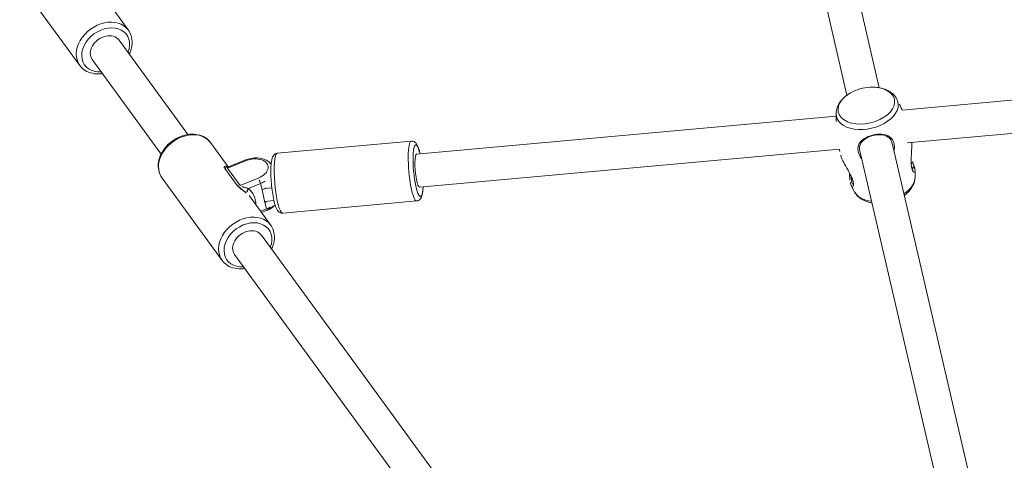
# Model space of a CAD drawing. Extents: x 5477758 to 5478338, y 5918274 to 5918502.
# Tile 90 of 121: x 5477951.255 to 5477951.73, y 5918463.197 to 5918463.409. Entities that reach past the tile are written whole.
import ezdxf

# ---------------------------------------------------------------- set-up
doc = ezdxf.new("R2010")
doc.units = 0
doc.layers.get('0').update_dxf_attribs({"color": 8, "linetype": 'CONTINUOUS', "lineweight": 13})
doc.layers.add('0_PROJEKTOWANE ZABAWKI', color=8, linetype='CONTINUOUS', lineweight=0)

# ---------------------------------------------------------------- blocks, each defined once
blk = doc.blocks.new('zw$CEC1')
for p, q in [((1041.706, -646.741), (1039.379, -663.548)), ((1043.291, -646.96), (1040.979, -663.657)), ((1042.245, -663.584), (1042.167, -663.668)), ((1020.985, -664.378), (1038.08, -664.378)), ((1040.827, -664.378), (1058.178, -664.378)), ((1020.985, -665.978), (1038.08, -665.978)), ((1040.827, -665.978), (1058.178, -665.978)), ((1038.94, -666.717), (1036.15, -686.863)), ((1040.528, -666.917), (1037.735, -687.083)), ((1042.245, -666.772), (1042.167, -666.688)), ((1034.587, -693.409), (1035.479, -686.969)), ((1037.46, -693.806), (1038.352, -687.367)), ((1038.257, -695.049), (1054.469, -688.14)), ((1038.884, -696.521), (1053.869, -690.135)), ((1036.153, -694.043), (1036.108, -694.368)), ((1036.717, -694.524), (1036.778, -694.082)), ((1035.55, -694.575), (1035.7, -695.501)), ((1035.928, -695.15), (1035.827, -694.524)), ((1036.142, -694.524), (1035.827, -694.524)), ((1036.772, -694.524), (1036.142, -694.524)), ((1036.334, -695.161), (1037.883, -694.502)), ((1037.087, -694.524), (1036.772, -694.524)), ((1037.087, -694.524), (1037.135, -694.82)), ((1037.206, -694.79), (1037.166, -694.543)), ((1034.693, -695.855), (1034.557, -695.013)), ((1034.747, -695.907), (1034.597, -694.981)), ((1035.7, -695.501), (1034.747, -695.907)), ((1033.357, -696.43), (1034.694, -695.86)), ((1034.725, -696.04), (1035.678, -695.634)), ((1027.537, -699.616), (1032.726, -697.406)), ((1034.494, -699.098), (1039.019, -697.169)), ((1028.165, -701.088), (1033.353, -698.877)), ((1025.615, -699.729), (1027.163, -699.069)), ((1023.774, -703.666), (1028.3, -701.737))]:
    blk.add_line(p, q)
blk.add_arc((1040.099, -665.178), 2.175, 167.3849, 192.6151)
for centre, major_axis, ratio, start_param, end_param in [((1038.781, -665.178), (0, 1.39), 0.615661, 1.919462, 7.505316), ((1038.962, -665.178), (0, -1.527), 0.615661, 6.127432, 9.580532), ((1042.536, -665.178), (0, 1.527), 0.615661, 5.263802, 6.127432), ((1042.536, -665.178), (0, -1.527), 0.615661, 0.155754, 1.019383), ((1036.915, -687.168), (-1.436, 0.199), 0.172932, 0, 3.141593), ((1036.942, -686.973), (1.238, -0.171), 0.172932, 2.265295, 7.159483), ((1036.942, -686.973), (-0.792, 0.11), 0.172932, 0, 3.141593), ((1036.024, -693.607), (1.436, -0.199), 0.172932, 3.141593, 6.283185), ((1035.074, -694.778), (0, 0.8), 0.615661, 4.968952, 8.110545), ((1035.231, -694.778), (0, 1), 0.615661, 4.968952, 5.678127), ((1035.546, -694.778), (0, 1), 0.615661, 4.968952, 5.577984), ((1036.492, -694.778), (0, -1), 0.615661, 1.82736, 2.346429), ((1035.708, -694.575), (0.197, 0.032), 0.199964, 0.891363, 2.46216), ((1036.177, -694.778), (0, -1), 0.615661, 1.82736, 1.993043), ((1036.968, -694.575), (0.197, 0.032), 0.199964, 0, 0.891363), ((1038.451, -695.836), (-0.568, 1.334), 0.762217, 0, 3.141593), ((1038.57, -695.785), (0.49, -1.15), 0.762217, 2.265295, 7.159483), ((1034.755, -694.981), (-0.197, -0.032), 0.199964, 5.603752, 6.283185), ((1036.784, -696.546), (-0.647, 1.518), 0.762217, 5.785705, 6.475328), ((1038.57, -695.785), (-0.314, 0.736), 0.762217, 0, 3.141593), ((1035.542, -695.501), (-0.078, 0.184), 0.762217, 3.641886, 4.398342), ((1036.047, -695.099), (0.121, -0.159), 0.635409, 4.551611, 6.122408), ((1036.903, -696.495), (-0.568, 1.334), 0.762217, 0, 0.192143), ((1034.589, -695.907), (0.078, -0.184), 0.762217, 0.500293, 1.25675), ((1033.925, -697.764), (0.568, -1.334), 0.762217, 3.141593, 6.283185), ((1027.732, -700.403), (-0.568, 1.334), 0.762217, 0, 3.141593), ((1027.851, -700.352), (0.49, -1.15), 0.762217, 2.265295, 7.159483), ((1027.851, -700.352), (-0.314, 0.736), 0.762217, 0, 3.141593)]:
    blk.add_ellipse(centre, major_axis=major_axis, ratio=ratio, start_param=start_param, end_param=end_param)
for points, knots in [([(1038.816, -663.669), (1038.724, -663.693), (1038.637, -663.731), (1038.48, -663.83), (1038.409, -663.89), (1038.284, -664.024), (1038.229, -664.098), (1038.134, -664.256), (1038.093, -664.34), (1038.025, -664.517), (1037.997, -664.608), (1037.976, -664.703)], [1.72655, 1.72655, 1.72655, 1.72655, 1.939826, 1.939826, 2.153101, 2.153101, 2.366376, 2.366376, 2.579652, 2.579652, 2.792927, 2.792927, 2.792927, 2.792927]), ([(1039.379, -663.548), (1039.319, -663.558), (1039.26, -663.57), (1039.07, -663.608), (1038.942, -663.637), (1038.816, -663.669)], [7.96254604, 7.96254604, 7.96254604, 7.96254604, 7.97724161, 7.97724161, 8.00973539, 8.00973539, 8.00973539, 8.00973539]), ([(1041.008, -663.446), (1041.12, -663.466), (1041.249, -663.5), (1041.503, -663.575), (1041.629, -663.615), (1041.847, -663.675), (1041.941, -663.697), (1042.095, -663.722), (1042.158, -663.728), (1042.266, -663.728), (1042.312, -663.722), (1042.398, -663.698), (1042.427, -663.675), (1042.436, -663.631), (1042.415, -663.609), (1042.337, -663.588), (1042.296, -663.584), (1042.245, -663.584)], [2.777763, 2.777763, 2.777763, 2.777763, 3.153203, 3.153203, 3.502067, 3.502067, 3.780122, 3.780122, 4.001384, 4.001384, 4.222645, 4.222645, 4.547705, 4.547705, 4.884312, 4.884312, 5.105983, 5.105983, 5.105983, 5.105983]), ([(1042.245, -663.584), (1042.175, -663.584), (1042.088, -663.593), (1041.917, -663.619), (1041.837, -663.634), (1041.755, -663.649)], [0, 0, 0, 0, 0.3049992, 0.3049992, 0.5374799, 0.5374799, 0.5374799, 0.5374799]), ([(1041.918, -663.69), (1041.928, -663.689), (1041.939, -663.687), (1042.033, -663.674), (1042.107, -663.668), (1042.167, -663.668)], [-0.3431311, -0.3431311, -0.3431311, -0.3431311, -0.3049992, -0.3049992, 0, 0, 0, 0]), ([(1042.167, -663.668), (1042.211, -663.668), (1042.247, -663.671), (1042.311, -663.686), (1042.332, -663.7), (1042.336, -663.715)], [-5.1059832, -5.1059832, -5.1059832, -5.1059832, -4.8843118, -4.8843118, -4.5869584, -4.5869584, -4.5869584, -4.5869584]), ([(1042.682, -663.669), (1042.66, -663.664), (1042.638, -663.658), (1042.595, -663.647), (1042.573, -663.642), (1042.529, -663.632), (1042.507, -663.627), (1042.463, -663.617), (1042.441, -663.612), (1042.396, -663.602), (1042.374, -663.597), (1042.352, -663.593)], [7.69822787, 7.69822787, 7.69822787, 7.69822787, 7.70381736, 7.70381736, 7.70940684, 7.70940684, 7.71499632, 7.71499632, 7.7205858, 7.7205858, 7.72617529, 7.72617529, 7.72617529, 7.72617529]), ([(1043.418, -664.378), (1043.388, -664.308), (1043.354, -664.241), (1043.268, -664.098), (1043.213, -664.024), (1043.088, -663.89), (1043.018, -663.83), (1042.861, -663.731), (1042.774, -663.693), (1042.682, -663.669)], [0.6033121, 0.6033121, 0.6033121, 0.6033121, 0.7752163, 0.7752163, 0.9884917, 0.9884917, 1.2017672, 1.2017672, 1.4150426, 1.4150426, 1.4150426, 1.4150426]), ([(1041.221, -664.378), (1041.133, -664.335), (1041.04, -664.307), (1040.903, -664.29), (1040.857, -664.289), (1040.718, -664.3), (1040.632, -664.329), (1040.471, -664.433), (1040.403, -664.514), (1040.298, -664.721), (1040.263, -664.848), (1040.228, -665.129), (1040.231, -665.284), (1040.276, -665.561), (1040.316, -665.685), (1040.441, -665.894), (1040.53, -665.977), (1040.71, -666.051), (1040.787, -666.065), (1040.973, -666.064), (1041.085, -666.039), (1041.201, -665.987), (1041.211, -665.983), (1041.221, -665.978)], [0.917325, 0.917325, 0.917325, 0.917325, 1.195172, 1.195172, 1.338163, 1.338163, 1.641443, 1.641443, 2.000354, 2.000354, 2.378495, 2.378495, 2.778067, 2.778067, 3.160574, 3.160574, 3.571316, 3.571316, 3.82522, 3.82522, 4.155877, 4.155877, 4.187606, 4.187606, 4.187606, 4.187606]), ([(1040.827, -665.978), (1040.757, -665.978), (1040.69, -665.965), (1040.525, -665.894), (1040.443, -665.814), (1040.331, -665.62), (1040.296, -665.509), (1040.257, -665.268), (1040.255, -665.137), (1040.284, -664.894), (1040.314, -664.781), (1040.408, -664.591), (1040.471, -664.513), (1040.62, -664.413), (1040.701, -664.385), (1040.802, -664.378), (1040.814, -664.378), (1040.827, -664.378)], [-3.810737, -3.810737, -3.810737, -3.810737, -3.571316, -3.571316, -3.160574, -3.160574, -2.778067, -2.778067, -2.378495, -2.378495, -2.000354, -2.000354, -1.641443, -1.641443, -1.338163, -1.338163, -1.294541, -1.294541, -1.294541, -1.294541]), ([(1037.976, -665.653), (1037.997, -665.747), (1038.025, -665.839), (1038.093, -666.015), (1038.134, -666.099), (1038.229, -666.258), (1038.284, -666.332), (1038.409, -666.465), (1038.48, -666.525), (1038.637, -666.624), (1038.724, -666.663), (1038.816, -666.686)], [3.490258, 3.490258, 3.490258, 3.490258, 3.703534, 3.703534, 3.916809, 3.916809, 4.130084, 4.130084, 4.34336, 4.34336, 4.556635, 4.556635, 4.556635, 4.556635]), ([(1042.682, -666.686), (1042.774, -666.663), (1042.861, -666.624), (1043.018, -666.525), (1043.088, -666.465), (1043.213, -666.332), (1043.268, -666.258), (1043.354, -666.115), (1043.388, -666.047), (1043.418, -665.978)], [4.8681427, 4.8681427, 4.8681427, 4.8681427, 5.0814182, 5.0814182, 5.2946936, 5.2946936, 5.507969, 5.507969, 5.6798732, 5.6798732, 5.6798732, 5.6798732]), ([(1038.816, -666.686), (1038.942, -666.718), (1039.07, -666.748), (1039.208, -666.775), (1039.216, -666.777), (1039.223, -666.778)], [4.55663522, 4.55663522, 4.55663522, 4.55663522, 4.58912901, 4.58912901, 4.59099138, 4.59099138, 4.59099138, 4.59099138]), ([(1042.245, -666.772), (1042.315, -666.772), (1042.367, -666.763), (1042.435, -666.73), (1042.442, -666.704), (1042.406, -666.666), (1042.382, -666.653), (1042.316, -666.634), (1042.272, -666.628), (1042.164, -666.627), (1042.097, -666.633), (1041.964, -666.655), (1041.902, -666.668), (1041.698, -666.719), (1041.549, -666.766), (1041.269, -666.85), (1041.137, -666.886), (1040.952, -666.919), (1040.889, -666.926), (1040.835, -666.927)], [0, 0, 0, 0, 0.304999, 0.304999, 0.666269, 0.666269, 0.87878, 0.87878, 1.091292, 1.091292, 1.32929, 1.32929, 1.518494, 1.518494, 1.930703, 1.930703, 2.313686, 2.313686, 2.542402, 2.542402, 2.542402, 2.542402]), ([(1041.755, -666.706), (1041.867, -666.727), (1041.974, -666.747), (1042.134, -666.767), (1042.194, -666.772), (1042.245, -666.772)], [4.5682583, 4.5682583, 4.5682583, 4.5682583, 4.8843118, 4.8843118, 5.1059832, 5.1059832, 5.1059832, 5.1059832]), ([(1042.167, -666.688), (1042.124, -666.688), (1042.073, -666.684), (1041.985, -666.675), (1041.952, -666.67), (1041.918, -666.665)], [-5.1059832, -5.1059832, -5.1059832, -5.1059832, -4.8843118, -4.8843118, -4.7627173, -4.7627173, -4.7627173, -4.7627173]), ([(1042.336, -666.641), (1042.334, -666.651), (1042.322, -666.662), (1042.273, -666.681), (1042.227, -666.688), (1042.167, -666.688)], [-0.5188092, -0.5188092, -0.5188092, -0.5188092, -0.3049992, -0.3049992, 0, 0, 0, 0]), ([(1042.352, -666.763), (1042.374, -666.758), (1042.396, -666.753), (1042.441, -666.744), (1042.463, -666.739), (1042.507, -666.729), (1042.529, -666.724), (1042.573, -666.713), (1042.595, -666.708), (1042.638, -666.697), (1042.66, -666.692), (1042.682, -666.686)], [4.84019533, 4.84019533, 4.84019533, 4.84019533, 4.84578481, 4.84578481, 4.85137429, 4.85137429, 4.85696378, 4.85696378, 4.86255326, 4.86255326, 4.86814274, 4.86814274, 4.86814274, 4.86814274]), ([(1036.173, -686.694), (1036.122, -686.694), (1036.072, -686.695), (1035.913, -686.702), (1035.818, -686.712), (1035.689, -686.746), (1035.646, -686.76), (1035.578, -686.804), (1035.555, -686.821), (1035.511, -686.874), (1035.489, -686.914), (1035.48, -686.962), (1035.48, -686.966), (1035.479, -686.969)], [6.2746888, 6.2746888, 6.2746888, 6.2746888, 6.4232786, 6.4232786, 6.7815336, 6.7815336, 6.9801412, 6.9801412, 7.0711052, 7.0711052, 7.1704759, 7.1704759, 7.1787488, 7.1787488, 7.1787488, 7.1787488]), ([(1038.352, -687.367), (1038.356, -687.334), (1038.353, -687.299), (1038.336, -687.237), (1038.321, -687.21), (1038.282, -687.154), (1038.256, -687.131), (1038.154, -687.053), (1038.068, -687.016), (1037.898, -686.955), (1037.831, -686.934), (1037.758, -686.914)], [4.0371562, 4.0371562, 4.0371562, 4.0371562, 4.1114916, 4.1114916, 4.1973217, 4.1973217, 4.3338915, 4.3338915, 4.724939, 4.724939, 4.9412162, 4.9412162, 4.9412162, 4.9412162]), ([(1034.587, -693.409), (1034.583, -693.442), (1034.586, -693.476), (1034.603, -693.539), (1034.618, -693.566), (1034.657, -693.622), (1034.683, -693.645), (1034.785, -693.723), (1034.871, -693.76), (1035.084, -693.836), (1035.207, -693.872), (1035.467, -693.934), (1035.603, -693.961), (1035.879, -694.008), (1036.021, -694.028), (1036.298, -694.059), (1036.434, -694.07), (1036.689, -694.083), (1036.808, -694.084), (1037.026, -694.074), (1037.121, -694.064), (1037.25, -694.03), (1037.293, -694.016), (1037.361, -693.972), (1037.384, -693.955), (1037.428, -693.901), (1037.45, -693.862), (1037.459, -693.814), (1037.459, -693.81), (1037.46, -693.806)], [0.895564, 0.895564, 0.895564, 0.895564, 0.969899, 0.969899, 1.055729, 1.055729, 1.192299, 1.192299, 1.583346, 1.583346, 1.953112, 1.953112, 2.288792, 2.288792, 2.618036, 2.618036, 2.947097, 2.947097, 3.281686, 3.281686, 3.639941, 3.639941, 3.838549, 3.838549, 3.929513, 3.929513, 4.028883, 4.028883, 4.037156, 4.037156, 4.037156, 4.037156]), ([(1034.557, -695.013), (1034.54, -694.908), (1034.535, -694.8), (1034.547, -694.586), (1034.565, -694.481), (1034.623, -694.281), (1034.663, -694.187), (1034.767, -694.021), (1034.829, -693.949), (1034.944, -693.862), (1034.988, -693.837), (1035.034, -693.818)], [3.141593, 3.141593, 3.141593, 3.141593, 3.490707, 3.490707, 3.838891, 3.838891, 4.189499, 4.189499, 4.535378, 4.535378, 4.721058, 4.721058, 4.721058, 4.721058]), ([(1037.166, -694.543), (1037.153, -694.464), (1037.134, -694.388), (1037.083, -694.242), (1037.05, -694.173), (1037.005, -694.098), (1036.997, -694.086), (1036.989, -694.074)], [0, 0, 0, 0, 0.2628466, 0.2628466, 0.5256932, 0.5256932, 0.5759993, 0.5759993, 0.5759993, 0.5759993]), ([(1039.023, -694.722), (1038.997, -694.701), (1038.971, -694.681), (1038.825, -694.577), (1038.696, -694.512), (1038.435, -694.434), (1038.303, -694.419), (1038.073, -694.438), (1037.975, -694.462), (1037.883, -694.502)], [4.0570904, 4.0570904, 4.0570904, 4.0570904, 4.1319582, 4.1319582, 4.4619476, 4.4619476, 4.779237, 4.779237, 5.0264358, 5.0264358, 5.0264358, 5.0264358]), ([(1035.678, -695.634), (1035.728, -695.613), (1035.79, -695.567), (1035.905, -695.474), (1035.958, -695.427), (1036.041, -695.357), (1036.071, -695.332), (1036.118, -695.294), (1036.135, -695.281), (1036.151, -695.269)], [-0.7059006, -0.7059006, -0.7059006, -0.7059006, -0.4553059, -0.4553059, -0.2294177, -0.2294177, -0.0882376, -0.0882376, 0, 0, 0, 0]), ([(1035.928, -695.15), (1035.92, -695.164), (1035.911, -695.179), (1035.889, -695.22), (1035.874, -695.246), (1035.834, -695.318), (1035.809, -695.364), (1035.754, -695.452), (1035.724, -695.491), (1035.7, -695.501)], [0, 0, 0, 0, 0.0882376, 0.0882376, 0.2294177, 0.2294177, 0.4553059, 0.4553059, 0.7059006, 0.7059006, 0.7059006, 0.7059006]), ([(1034.693, -695.901), (1034.666, -695.925), (1034.647, -695.949), (1034.621, -695.996), (1034.618, -696.019), (1034.633, -696.045), (1034.644, -696.052), (1034.67, -696.055), (1034.682, -696.054), (1034.705, -696.048), (1034.715, -696.045), (1034.725, -696.04)], [-0.6495188, -0.6495188, -0.6495188, -0.6495188, -0.4739907, -0.4739907, -0.2642386, -0.2642386, -0.1331435, -0.1331435, -0.051209, -0.051209, 0, 0, 0, 0]), ([(1034.693, -695.855), (1034.696, -695.871), (1034.695, -695.883), (1034.693, -695.902), (1034.691, -695.908), (1034.688, -695.916), (1034.688, -695.918), (1034.688, -695.918)], [0.287442, 0.287442, 0.287442, 0.287442, 0.3407284, 0.3407284, 0.4012019, 0.4012019, 0.4599659, 0.4599659, 0.4599659, 0.4599659]), ([(1034.747, -695.907), (1034.742, -695.91), (1034.737, -695.911), (1034.725, -695.91), (1034.719, -695.907), (1034.705, -695.894), (1034.699, -695.88), (1034.694, -695.861), (1034.694, -695.858), (1034.693, -695.855)], [0, 0, 0, 0, 0.051209, 0.051209, 0.1331435, 0.1331435, 0.2642386, 0.2642386, 0.287442, 0.287442, 0.287442, 0.287442]), ([(1033.357, -696.43), (1033.248, -696.477), (1033.148, -696.544), (1032.974, -696.716), (1032.902, -696.82), (1032.79, -697.057), (1032.752, -697.192), (1032.715, -697.477), (1032.717, -697.628), (1032.763, -697.931), (1032.807, -698.082), (1032.931, -698.369), (1033.011, -698.505), (1033.202, -698.746), (1033.312, -698.852), (1033.551, -699.023), (1033.68, -699.087), (1033.941, -699.165), (1034.073, -699.181), (1034.303, -699.161), (1034.401, -699.137), (1034.494, -699.098)], [5.026436, 5.026436, 5.026436, 5.026436, 5.319472, 5.319472, 5.621236, 5.621236, 5.940117, 5.940117, 6.270532, 6.270532, 6.604706, 6.604706, 6.939449, 6.939449, 7.273551, 7.273551, 7.60354, 7.60354, 7.92083, 7.92083, 8.168028, 8.168028, 8.168028, 8.168028]), ([(1039.019, -697.169), (1039.129, -697.123), (1039.229, -697.055), (1039.402, -696.884), (1039.474, -696.78), (1039.587, -696.542), (1039.625, -696.408), (1039.646, -696.243), (1039.648, -696.219), (1039.65, -696.194)], [1.8848431, 1.8848431, 1.8848431, 1.8848431, 2.1778793, 2.1778793, 2.4796434, 2.4796434, 2.7985241, 2.7985241, 2.8541885, 2.8541885, 2.8541885, 2.8541885]), ([(1028.304, -699.29), (1028.278, -699.269), (1028.252, -699.248), (1028.106, -699.145), (1027.977, -699.08), (1027.716, -699.002), (1027.584, -698.987), (1027.354, -699.006), (1027.256, -699.03), (1027.163, -699.069)], [4.0570904, 4.0570904, 4.0570904, 4.0570904, 4.1319582, 4.1319582, 4.4619476, 4.4619476, 4.779237, 4.779237, 5.0264358, 5.0264358, 5.0264358, 5.0264358]), ([(1028.3, -701.737), (1028.409, -701.691), (1028.509, -701.623), (1028.683, -701.452), (1028.755, -701.347), (1028.867, -701.11), (1028.905, -700.976), (1028.927, -700.811), (1028.929, -700.786), (1028.931, -700.762)], [1.8848431, 1.8848431, 1.8848431, 1.8848431, 2.1778793, 2.1778793, 2.4796434, 2.4796434, 2.7985241, 2.7985241, 2.8541885, 2.8541885, 2.8541885, 2.8541885])]:
    blk.add_open_spline(points, degree=3, knots=knots)
blk.add_open_spline([(1040.527, -666.925), (1040.629, -666.927), (1040.732, -666.928), (1040.835, -666.927)], degree=3)

msp = doc.modelspace()

# ---------------------------------------------------------------- block references
at = {"layer": '0_PROJEKTOWANE ZABAWKI', "xscale": 0.009981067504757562, "yscale": 0.009981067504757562, "zscale": 0.009981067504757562, "rotation": 283.0720937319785}
msp.add_blockref('zw$CEC1', (5477955.78541, 5918474.9692), dxfattribs=at)

doc.saveas('drawing.dxf')
